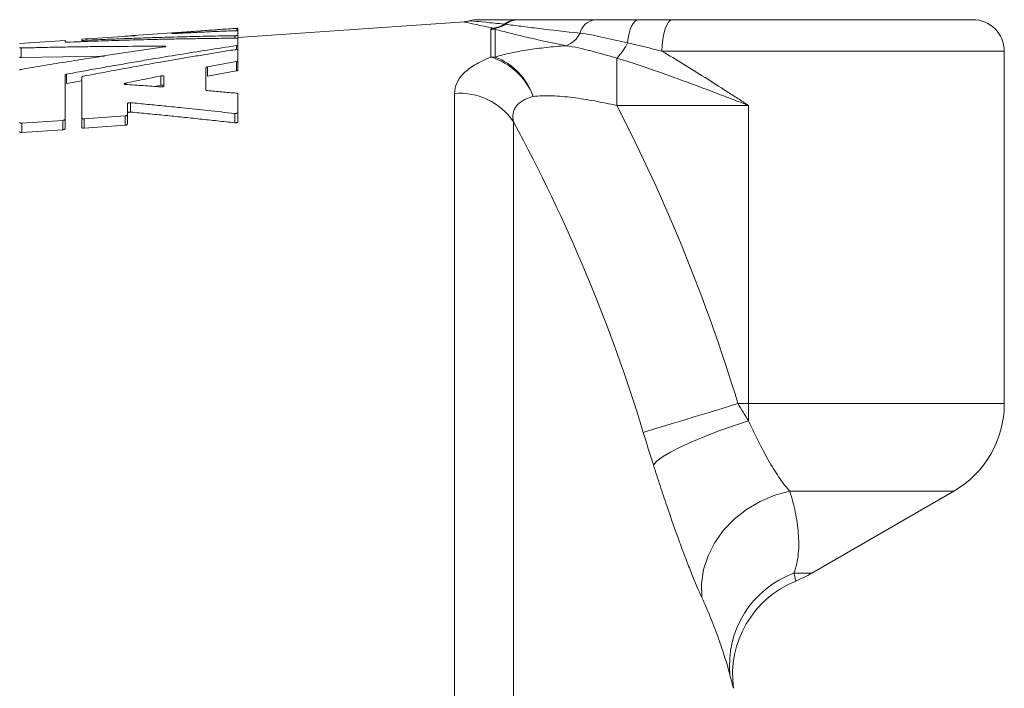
# Model space of a CAD drawing. Header units: millimetres. Extents: x 43 to 812, y -120 to 803.
# Tile 8 of 10: x 169 to 325, y 613 to 719. Entities that reach past the tile are written whole.
import ezdxf

# ---------------------------------------------------------------- set-up
doc = ezdxf.new("R2010")
doc.units = ezdxf.units.MM

msp = doc.modelspace()

# ---------------------------------------------------------------- linework, layer by layer
at = {"color": 7, "linetype": 'Continuous', "lineweight": 15}
for p, q in [((272.56, 719.27), (320.09, 719.27)), ((201.6, 717.77), (187.12, 716.76)), ((239.55, 718.95), (203.65, 716.44)), ((203.65, 717.52), (203.65, 717.91)), ((239.55, 718.92), (239.54, 718.92)), ((179.51, 716.23), (178.95, 716.19)), ((178.95, 716.19), (178.95, 716)), ((179.86, 716.25), (179.51, 716.23)), ((187.04, 716.72), (179.87, 716.25)), ((203.65, 716.81), (203.65, 717.52)), ((203.65, 716.3), (203.65, 716.81)), ((203.65, 715.24), (203.65, 716.3)), ((176.29, 716), (169.09, 715.5)), ((176.29, 715.71), (176.29, 716)), ((178.95, 715.76), (178.95, 716)), ((203.65, 714.48), (203.65, 715.24)), ((169.32, 713.31), (182.55, 713.47)), ((203.65, 712.75), (203.65, 714.48)), ((325.09, 658.5), (325.09, 714.27)), ((198.61, 708.14), (198.61, 711.68)), ((203.65, 711.27), (203.65, 712.75)), ((176.29, 703.51), (176.29, 710.54)), ((178.95, 710.21), (178.95, 703.7)), ((191.95, 708.77), (191.95, 710.29)), ((176.52, 709.17), (178.95, 709.58)), ((191.46, 708.89), (190.49, 708.69)), ((203.65, 704.61), (203.65, 707.52)), ((186.15, 704.21), (186.15, 705.96)), ((178.95, 702.22), (178.95, 703.7)), ((179.31, 703.57), (185.79, 704.03)), ((186.15, 702.73), (186.15, 704.21)), ((203.65, 703.13), (203.65, 704.61)), ((169.45, 702.87), (175.93, 703.33)), ((176.29, 702.03), (176.29, 703.51)), ((179.31, 702.09), (185.79, 702.55)), ((169.45, 701.39), (175.93, 701.85)), ((294.59, 631.66), (317.09, 644.65))]:
    msp.add_line(p, q, dxfattribs=at)
at = {"color": 8, "linetype": 'Continuous', "lineweight": 0}
for p, q in [((203.49, 717.53), (203.49, 717.9)), ((243.75, 713.34), (243.75, 717.73)), ((244.44, 717.75), (244.44, 713.36)), ((203.16, 716.33), (203.16, 716.74)), ((169.32, 713.31), (169.32, 714.79)), ((179.17, 715.76), (179.17, 715.99)), ((203.43, 714.54), (203.43, 715.16)), ((263.7, 705.69), (263.7, 713.19)), ((325.09, 714.27), (270.86, 714.27)), ((198.84, 710.31), (198.84, 711.79)), ((203.43, 711.17), (203.43, 712.64)), ((176.52, 709.17), (176.52, 710.65)), ((191.46, 708.89), (191.46, 710.36)), ((185.89, 709.02), (185.89, 709.24)), ((238.01, 442.61), (238.01, 707.6)), ((186.65, 704.65), (186.65, 706.13)), ((284.59, 705.69), (263.7, 705.69)), ((284.59, 705.69), (284.59, 658.5)), ((179.31, 702.09), (179.31, 703.57)), ((185.79, 702.55), (185.79, 704.03)), ((203.16, 702.95), (203.16, 704.43)), ((169.45, 701.39), (169.45, 702.87)), ((175.93, 701.85), (175.93, 703.33)), ((247.32, 703.1), (247.32, 447.28)), ((282.9, 658.5), (284.59, 658.5)), ((284.59, 658.5), (284.59, 655.77)), ((284.59, 658.5), (325.09, 658.5)), ((317.09, 644.65), (291.12, 644.65)), ((294.59, 631.66), (291.74, 631.66))]:
    msp.add_line(p, q, dxfattribs=at)
at = {"color": 8, "linetype": 'Continuous', "lineweight": 0, "flags": 128}
for points in [[(267.13, 719.27), (266.84, 719.2), (266.56, 719), (266.3, 718.68), (266.05, 718.25), (265.84, 717.7), (265.66, 717.07), (265.51, 716.37), (265.41, 715.6)], [(272.56, 719.27), (272.23, 719.17), (271.91, 718.89), (271.61, 718.42), (271.36, 717.8), (271.15, 717.04), (270.99, 716.18), (270.89, 715.24), (270.86, 714.27)], [(282.9, 658.5), (280.57, 657.8), (278.31, 657.11), (276.14, 656.45), (274.14, 655.84), (272.33, 655.3), (270.78, 654.82), (269.5, 654.43), (268.53, 654.14), (267.89, 653.95)], [(284.59, 655.77), (282.19, 655), (279.85, 654.17), (277.63, 653.32), (275.58, 652.46), (273.75, 651.62), (272.2, 650.81), (270.95, 650.06), (270.04, 649.38), (269.5, 648.79)], [(291.12, 644.65), (288.72, 644), (286.41, 643.03), (284.25, 641.76), (282.31, 640.22), (280.62, 638.46), (279.22, 636.5), (278.16, 634.4), (277.45, 632.22), (277.12, 629.99), (277.17, 627.79)], [(291.74, 631.66), (291.88, 631.12), (291.98, 630.74), (292.04, 630.5), (292.06, 630.42)], [(282.18, 613.44), (282.15, 613.57), (282.04, 613.97), (281.87, 614.62), (281.62, 615.53)]]:
    msp.add_lwpolyline(points, dxfattribs=at)
at = {"color": 7, "linetype": 'Continuous', "lineweight": 15}
for centre, radius, start, end in [((241.67, 714.27), 5, 89.9657, 104.7485), ((320.09, 714.27), 5, 0, 90), ((309.09, 658.5), 16, 300, 0), ((298.04, 615.58), 16, 111.9272, 187.6909), ((284.59, 648.98), 20, 291.9272, 300)]:
    msp.add_arc(centre, radius, start, end, dxfattribs=at)
at = {"color": 8, "linetype": 'Continuous', "lineweight": 0}
for centre, radius, start, end in [((248, 715.73), 3.53, 90.4821, 126.6978), ((248.12, 715.99), 3.28, 90.6829, 128.9507), ((260.62, 716.52), 2.79, 99.8887, 167.2338), ((244.44, 707.65), 10.1, 89.9996, 93.9595), ((243.7, 715.74), 2.23, 74.2234, 78.2512), ((254.27, 718.98), 4.07, 289.9708, 333.1226), ((257.22, 719.62), 9.12, 315.2163, 333.9062), ((244.44, 702.94), 10.42, 89.9988, 93.8355), ((240.75, 703.39), 10.4, 20.9899, 73.2611), ((240.8, 703.84), 10.19, 18.6864, 69.0671), ((238.81, 697.39), 10.24, 33.8903, 94.4972), ((16.39, 577.55), 278.53, 16.8972, 27.3905), ((16.39, 577.55), 262.85, 16.8972, 28.5321), ((297.07, 617.08), 15.52, 110.0954, 185.7203)]:
    msp.add_arc(centre, radius, start, end, dxfattribs=at)
at = {"color": 7, "linetype": 'Continuous', "lineweight": 15}
for points, knots in [([(241.67, 719.27), (241.67, 719.27), (241.85, 719.27), (242.33, 719.27), (242.53, 719.27), (242.98, 719.27), (243.24, 719.27), (244.08, 719.27), (244.75, 719.27), (246.24, 719.27), (247.07, 719.27), (247.97, 719.27)], [0, 0, 0, 0, 0.25, 0.25, 0.375, 0.375, 0.5, 0.5, 0.75, 0.75, 1, 1, 1, 1]), ([(248.08, 719.27), (249.8, 719.27), (251.67, 719.27), (255.7, 719.27), (257.85, 719.27), (260.14, 719.27)], [0, 0, 0, 0, 0.5, 0.5, 1, 1, 1, 1]), ([(260.14, 719.27), (260.69, 719.27), (261.25, 719.27), (262.39, 719.27), (262.98, 719.27), (264.15, 719.27), (264.75, 719.27), (265.94, 719.27), (266.53, 719.27), (267.13, 719.27)], [0, 0, 0, 0, 0.25, 0.25, 0.5, 0.5, 0.75, 0.75, 1, 1, 1, 1]), ([(193.37, 717.1), (193.91, 717.15), (195.02, 717.25), (196.71, 717.4), (198.66, 717.56), (200.93, 717.73), (202.61, 717.84), (203.49, 717.9)], [0, 0, 0, 0, 0.1604452, 0.3271808, 0.5002114, 0.7393694, 1, 1, 1, 1]), ([(203.49, 717.9), (203.5, 717.9), (203.53, 717.9), (203.57, 717.9), (203.61, 717.91), (203.64, 717.91), (203.65, 717.91), (203.65, 717.91), (203.65, 717.91)], [0, 0, 0, 0, 0.125008, 0.250354, 0.499945, 0.749561, 0.874928, 1, 1, 1, 1]), ([(240.39, 719.11), (240.33, 719.09), (240.06, 719), (239.76, 718.97), (239.53, 718.95)], [0, 0, 0, 0, 0.2140988, 1, 1, 1, 1]), ([(203.43, 716.34), (202.52, 716.33), (200.69, 716.32), (197.96, 716.28), (195.26, 716.24), (192.58, 716.19), (189.29, 716.12), (185.4, 716.02), (180.94, 715.87), (177.98, 715.76), (176.52, 715.7)], [0, 0, 0, 0, 0.102109, 0.203365, 0.303769, 0.403321, 0.502022, 0.670234, 0.836226, 1, 1, 1, 1]), ([(179.17, 715.99), (179.96, 716.03), (181.53, 716.1), (183.9, 716.2), (186.29, 716.29), (188.69, 716.38), (191.62, 716.47), (195.09, 716.57), (199.11, 716.67), (201.8, 716.71), (203.16, 716.74)], [0, 0, 0, 0, 0.09821, 0.197121, 0.296734, 0.397049, 0.498065, 0.66332, 0.830631, 1, 1, 1, 1]), ([(185.64, 716.63), (185.86, 716.65), (186.43, 716.7), (187.04, 716.76), (187.5, 716.79), (187.52, 716.77), (187.53, 716.76)], [0, 0, 0, 0, 0.169573, 0.446377, 0.722792, 1, 1, 1, 1]), ([(187.53, 716.76), (187.53, 716.76), (187.53, 716.76), (187.52, 716.76), (187.5, 716.75), (187.46, 716.75), (187.44, 716.75), (187.41, 716.75), (187.37, 716.74), (187.33, 716.74), (187.3, 716.74), (187.28, 716.74), (187.27, 716.73), (187.26, 716.73), (187.26, 716.73), (187.25, 716.73), (187.25, 716.73), (187.24, 716.73), (187.24, 716.73), (187.24, 716.73), (187.23, 716.73), (187.23, 716.73), (187.22, 716.73), (187.22, 716.73), (187.21, 716.73), (187.21, 716.73), (187.2, 716.73), (187.2, 716.73), (187.19, 716.73), (187.19, 716.73), (187.18, 716.73), (187.18, 716.73), (187.18, 716.73), (187.17, 716.73), (187.17, 716.73), (187.17, 716.73), (187.16, 716.73), (187.16, 716.73), (187.16, 716.73), (187.15, 716.73), (187.15, 716.73), (187.15, 716.73), (187.15, 716.73), (187.14, 716.73), (187.14, 716.73), (187.14, 716.73), (187.13, 716.73), (187.13, 716.72), (187.13, 716.72), (187.12, 716.72), (187.12, 716.72), (187.12, 716.72), (187.11, 716.72), (187.11, 716.72), (187.11, 716.72), (187.1, 716.72), (187.1, 716.72), (187.1, 716.72), (187.09, 716.72), (187.09, 716.72), (187.08, 716.72), (187.06, 716.72), (187.05, 716.72), (187.04, 716.72)], [0, 0, 0, 0, 0.062406, 0.12496, 0.249568, 0.321023, 0.374423, 0.436987, 0.499503, 0.561837, 0.624439, 0.655728, 0.663539, 0.671343, 0.67758, 0.682255, 0.686927, 0.694708, 0.702496, 0.708733, 0.713414, 0.718097, 0.725908, 0.733725, 0.741547, 0.749374, 0.758322, 0.767273, 0.774435, 0.779807, 0.785179, 0.789655, 0.794131, 0.798606, 0.803081, 0.807554, 0.812026, 0.816497, 0.820966, 0.825434, 0.8299, 0.834364, 0.838826, 0.843286, 0.847743, 0.852197, 0.856649, 0.861098, 0.865554, 0.870026, 0.8745, 0.878976, 0.883454, 0.887934, 0.892415, 0.899139, 0.905867, 0.912596, 0.915962, 0.919328, 0.932792, 0.946257, 1, 1, 1, 1]), ([(193.43, 717.08), (193.42, 717.08), (193.41, 717.08), (193.38, 717.07), (193.34, 717.07), (193.31, 717.07), (193.27, 717.07), (193.23, 717.07), (193.22, 717.07), (193.21, 717.07), (193.21, 717.08), (193.21, 717.08), (193.22, 717.08), (193.24, 717.08), (193.27, 717.09), (193.3, 717.09), (193.33, 717.09), (193.36, 717.1), (193.37, 717.1)], [0, 0, 0, 0, 0.035666, 0.062508, 0.125124, 0.187495, 0.250118, 0.374786, 0.437402, 0.499765, 0.562379, 0.624847, 0.687313, 0.749927, 0.812287, 0.874908, 0.93736, 1, 1, 1, 1]), ([(203.43, 717.53), (202.59, 717.5), (200.91, 717.43), (198.4, 717.32), (195.91, 717.2), (194.25, 717.12), (193.43, 717.08)], [0, 0, 0, 0, 0.252714, 0.503618, 0.752713, 1, 1, 1, 1]), ([(203.16, 716.74), (203.16, 716.74), (203.18, 716.74), (203.19, 716.74), (203.2, 716.74), (203.21, 716.74), (203.21, 716.74), (203.22, 716.74), (203.22, 716.74), (203.23, 716.74), (203.23, 716.74), (203.24, 716.74), (203.24, 716.74), (203.24, 716.74), (203.25, 716.74), (203.25, 716.74), (203.26, 716.74), (203.26, 716.74), (203.26, 716.74), (203.27, 716.74), (203.27, 716.74), (203.28, 716.74), (203.29, 716.74), (203.29, 716.74), (203.3, 716.74), (203.3, 716.74), (203.31, 716.74), (203.31, 716.74), (203.31, 716.74), (203.32, 716.74), (203.32, 716.74), (203.33, 716.74), (203.33, 716.74), (203.33, 716.74), (203.34, 716.75), (203.34, 716.75), (203.34, 716.75), (203.34, 716.75), (203.35, 716.75), (203.35, 716.75), (203.35, 716.75), (203.35, 716.75), (203.36, 716.75), (203.36, 716.75), (203.36, 716.75), (203.37, 716.75), (203.37, 716.75), (203.37, 716.75), (203.37, 716.75), (203.38, 716.75), (203.38, 716.75), (203.38, 716.75), (203.39, 716.75), (203.39, 716.75), (203.4, 716.75), (203.42, 716.75), (203.46, 716.76), (203.5, 716.76), (203.53, 716.77), (203.57, 716.78), (203.61, 716.79), (203.63, 716.79), (203.64, 716.8), (203.65, 716.81), (203.65, 716.81), (203.65, 716.81)], [0, 0, 0, 0, 0.031193, 0.062487, 0.070321, 0.078157, 0.084426, 0.089129, 0.093831, 0.101667, 0.109501, 0.115766, 0.120463, 0.12516, 0.132983, 0.1408, 0.147049, 0.151734, 0.156415, 0.164211, 0.171998, 0.179784, 0.187579, 0.195382, 0.203193, 0.21101, 0.214921, 0.218833, 0.223842, 0.231358, 0.238878, 0.244519, 0.250161, 0.254079, 0.257998, 0.261916, 0.265835, 0.269753, 0.273671, 0.277588, 0.281505, 0.285421, 0.289337, 0.293251, 0.297164, 0.301077, 0.304988, 0.308897, 0.312806, 0.316712, 0.320617, 0.32452, 0.328421, 0.336217, 0.344005, 0.375193, 0.437795, 0.500345, 0.562722, 0.625358, 0.750037, 0.812677, 0.875065, 0.937562, 1, 1, 1, 1]), ([(203.65, 717.52), (203.65, 717.52), (203.65, 717.52), (203.64, 717.53), (203.62, 717.53), (203.6, 717.53), (203.56, 717.53), (203.52, 717.53), (203.49, 717.53), (203.46, 717.53), (203.45, 717.53), (203.44, 717.53), (203.44, 717.53), (203.43, 717.53), (203.43, 717.53)], [0, 0, 0, 0, 0.124945, 0.24996, 0.375149, 0.499885, 0.625108, 0.749852, 0.874984, 0.937596, 0.968834, 0.984428, 0.992217, 1, 1, 1, 1]), ([(203.65, 716.3), (203.65, 716.31), (203.65, 716.31), (203.64, 716.32), (203.62, 716.33), (203.6, 716.33), (203.56, 716.34), (203.52, 716.34), (203.49, 716.34), (203.46, 716.34), (203.45, 716.34), (203.44, 716.34), (203.44, 716.34), (203.43, 716.34), (203.43, 716.34)], [0, 0, 0, 0, 0.1249741, 0.2498996, 0.3750979, 0.4998283, 0.6250529, 0.7498202, 0.8749582, 0.9375812, 0.9688269, 0.9844239, 0.9922147, 1, 1, 1, 1]), ([(169.09, 714.81), (169.1, 714.81), (169.1, 714.8), (169.11, 714.8), (169.13, 714.79), (169.15, 714.79), (169.19, 714.79), (169.23, 714.79), (169.26, 714.79), (169.29, 714.79), (169.3, 714.79), (169.31, 714.79), (169.31, 714.79), (169.32, 714.79), (169.32, 714.79)], [0, 0, 0, 0, 0.1249574, 0.2499399, 0.3751319, 0.4998665, 0.6250913, 0.7498431, 0.8749764, 0.9375914, 0.9688322, 0.9844265, 0.992216, 1, 1, 1, 1]), ([(169.32, 714.79), (170.25, 714.81), (172.11, 714.86), (174.93, 714.92), (177.77, 714.97), (181.55, 715.02), (186.3, 715.06), (190.1, 715.06), (192.02, 715.06)], [0, 0, 0, 0, 0.122971, 0.247044, 0.372219, 0.498497, 0.746899, 1, 1, 1, 1]), ([(192.02, 714.95), (191.06, 714.81), (189.14, 714.53), (186.28, 714.11), (183.44, 713.69), (180.29, 713.2), (176.83, 712.65), (173.06, 712.04), (170.56, 711.62), (169.32, 711.41)], [0, 0, 0, 0, 0.1271355, 0.2530974, 0.3778864, 0.5015031, 0.6696249, 0.83579, 1, 1, 1, 1]), ([(176.52, 715.7), (176.52, 715.7), (176.51, 715.7), (176.51, 715.7), (176.51, 715.7), (176.5, 715.7), (176.5, 715.7), (176.5, 715.7), (176.5, 715.7), (176.49, 715.7), (176.46, 715.7), (176.43, 715.7), (176.39, 715.7), (176.35, 715.7), (176.33, 715.7), (176.31, 715.7), (176.3, 715.7), (176.3, 715.71), (176.29, 715.71)], [0, 0, 0, 0, 0.007785, 0.015576, 0.023372, 0.031172, 0.038978, 0.046788, 0.054601, 0.062419, 0.125042, 0.250193, 0.374959, 0.500198, 0.624938, 0.750126, 0.916599, 1, 1, 1, 1]), ([(176.52, 710.65), (177.4, 710.81), (179.16, 711.13), (181.81, 711.61), (184.49, 712.08), (187.19, 712.55), (190.48, 713.11), (194.37, 713.75), (198.88, 714.47), (201.91, 714.93), (203.43, 715.16)], [0, 0, 0, 0, 0.097996, 0.196792, 0.296387, 0.396783, 0.497979, 0.662949, 0.830289, 1, 1, 1, 1]), ([(178.95, 716), (178.95, 716), (178.95, 715.99), (178.97, 715.99), (178.99, 715.99), (179.01, 715.99), (179.04, 715.99), (179.08, 715.99), (179.12, 715.99), (179.15, 715.99), (179.16, 715.99), (179.17, 715.99), (179.17, 715.99), (179.17, 715.99), (179.17, 715.99)], [0, 0, 0, 0, 0.124945, 0.249972, 0.375155, 0.499888, 0.625108, 0.749849, 0.874982, 0.937595, 0.968834, 0.984427, 0.992216, 1, 1, 1, 1]), ([(203.16, 714.52), (202.34, 714.39), (200.72, 714.13), (198.29, 713.73), (195.88, 713.32), (193.49, 712.92), (190.56, 712.41), (187.1, 711.8), (183.12, 711.07), (180.48, 710.57), (179.17, 710.33)], [0, 0, 0, 0, 0.101866, 0.202992, 0.303379, 0.403026, 0.501935, 0.669903, 0.835924, 1, 1, 1, 1]), ([(192.02, 715.06), (192.03, 715.06), (192.04, 715.06), (192.07, 715.06), (192.11, 715.06), (192.15, 715.06), (192.18, 715.05), (192.21, 715.04), (192.23, 715.03), (192.25, 715.02), (192.23, 715), (192.21, 714.99), (192.18, 714.98), (192.15, 714.97), (192.11, 714.96), (192.07, 714.95), (192.03, 714.95), (192.02, 714.95)], [0, 0, 0, 0, 0.031225, 0.06256, 0.125175, 0.1876, 0.250258, 0.312666, 0.375307, 0.499997, 0.624693, 0.687342, 0.749754, 0.812414, 0.874851, 0.937472, 1, 1, 1, 1]), ([(203.65, 714.48), (203.65, 714.48), (203.65, 714.49), (203.64, 714.5), (203.62, 714.51), (203.59, 714.52), (203.56, 714.53), (203.53, 714.53), (203.48, 714.53), (203.44, 714.54), (203.4, 714.54), (203.39, 714.54), (203.38, 714.54), (203.37, 714.54), (203.37, 714.54), (203.36, 714.54), (203.36, 714.54), (203.35, 714.54), (203.35, 714.54), (203.34, 714.54), (203.34, 714.54), (203.33, 714.54), (203.33, 714.53), (203.32, 714.53), (203.32, 714.53), (203.31, 714.53), (203.31, 714.53), (203.3, 714.53), (203.3, 714.53), (203.29, 714.53), (203.29, 714.53), (203.28, 714.53), (203.28, 714.53), (203.27, 714.53), (203.27, 714.53), (203.27, 714.53), (203.26, 714.53), (203.26, 714.53), (203.26, 714.53), (203.26, 714.53), (203.25, 714.53), (203.25, 714.53), (203.25, 714.53), (203.24, 714.53), (203.24, 714.53), (203.24, 714.53), (203.24, 714.53), (203.23, 714.53), (203.23, 714.53), (203.23, 714.53), (203.23, 714.53), (203.22, 714.53), (203.22, 714.53), (203.22, 714.53), (203.22, 714.53), (203.21, 714.53), (203.21, 714.52), (203.2, 714.52), (203.19, 714.52), (203.17, 714.52), (203.16, 714.52)], [0, 0, 0, 0, 0.071455, 0.125101, 0.249704, 0.312299, 0.374722, 0.437137, 0.499735, 0.624348, 0.655669, 0.671318, 0.679136, 0.686949, 0.691945, 0.699435, 0.706917, 0.718126, 0.723106, 0.730582, 0.738067, 0.743685, 0.749306, 0.75712, 0.764938, 0.772761, 0.780588, 0.788417, 0.796248, 0.80408, 0.811912, 0.819743, 0.823658, 0.827573, 0.833834, 0.838528, 0.843221, 0.847131, 0.851039, 0.854946, 0.858852, 0.862756, 0.866658, 0.870558, 0.874456, 0.878352, 0.882247, 0.886138, 0.890033, 0.893955, 0.897879, 0.901804, 0.90573, 0.909658, 0.913586, 0.917516, 0.921446, 0.929308, 0.937172, 1, 1, 1, 1]), ([(203.43, 715.16), (203.43, 715.16), (203.44, 715.16), (203.44, 715.16), (203.44, 715.16), (203.44, 715.16), (203.45, 715.16), (203.45, 715.16), (203.45, 715.16), (203.46, 715.16), (203.46, 715.16), (203.46, 715.16), (203.47, 715.17), (203.49, 715.17), (203.52, 715.18), (203.56, 715.19), (203.6, 715.2), (203.62, 715.21), (203.64, 715.22), (203.65, 715.23), (203.65, 715.24), (203.65, 715.24)], [0, 0, 0, 0, 0.007785, 0.015575, 0.023371, 0.031172, 0.038977, 0.046787, 0.0546, 0.062418, 0.070239, 0.078063, 0.093718, 0.125051, 0.250191, 0.374948, 0.500172, 0.624896, 0.750083, 0.874981, 1, 1, 1, 1]), ([(169.09, 713.33), (169.09, 713.33), (169.1, 713.33), (169.1, 713.33), (169.11, 713.32), (169.12, 713.32), (169.14, 713.32), (169.16, 713.31), (169.18, 713.31), (169.21, 713.31), (169.24, 713.31), (169.28, 713.31), (169.32, 713.31)], [0, 0, 0, 0, 0.138972, 0.138972, 0.138972, 0.42491, 0.42491, 0.42491, 0.712153, 0.712153, 0.712153, 1, 1, 1, 1]), ([(169.32, 711.41), (169.32, 711.41), (169.31, 711.41), (169.31, 711.41), (169.31, 711.41), (169.3, 711.41), (169.3, 711.41), (169.3, 711.4), (169.3, 711.4), (169.29, 711.4), (169.26, 711.4), (169.23, 711.39), (169.19, 711.38), (169.15, 711.36), (169.13, 711.35), (169.11, 711.34), (169.1, 711.32), (169.1, 711.32), (169.09, 711.31)], [0, 0, 0, 0, 0.007785, 0.015575, 0.023371, 0.031171, 0.038976, 0.046786, 0.054599, 0.062416, 0.125037, 0.250178, 0.374935, 0.500162, 0.62489, 0.750072, 0.874974, 1, 1, 1, 1]), ([(198.61, 711.68), (198.62, 711.68), (198.62, 711.7), (198.63, 711.71), (198.65, 711.73), (198.67, 711.74), (198.71, 711.76), (198.75, 711.77), (198.78, 711.78), (198.81, 711.79), (198.82, 711.79), (198.83, 711.79), (198.83, 711.79), (198.84, 711.79), (198.84, 711.79)], [0, 0, 0, 0, 0.1249457, 0.2499698, 0.3751538, 0.4998867, 0.6251073, 0.7498489, 0.8749821, 0.9375947, 0.9688338, 0.9844273, 0.9922164, 1, 1, 1, 1]), ([(198.84, 711.79), (199.6, 711.93), (201.13, 712.22), (202.66, 712.5), (203.43, 712.64)], [0, 0, 0, 0, 0.498329, 1, 1, 1, 1]), ([(203.43, 712.64), (203.43, 712.64), (203.44, 712.64), (203.44, 712.65), (203.44, 712.65), (203.44, 712.65), (203.45, 712.65), (203.45, 712.65), (203.45, 712.65), (203.46, 712.65), (203.49, 712.66), (203.52, 712.67), (203.56, 712.68), (203.6, 712.69), (203.62, 712.71), (203.64, 712.72), (203.65, 712.74), (203.65, 712.75), (203.65, 712.75)], [0, 0, 0, 0, 0.007785, 0.015576, 0.023372, 0.031173, 0.038978, 0.046788, 0.054602, 0.062419, 0.125043, 0.250194, 0.374961, 0.500199, 0.624938, 0.750127, 0.916599, 1, 1, 1, 1]), ([(176.29, 710.54), (176.3, 710.54), (176.3, 710.55), (176.31, 710.57), (176.33, 710.59), (176.35, 710.6), (176.39, 710.61), (176.43, 710.63), (176.46, 710.64), (176.49, 710.64), (176.5, 710.65), (176.51, 710.65), (176.51, 710.65), (176.52, 710.65), (176.52, 710.65)], [0, 0, 0, 0, 0.124948, 0.249964, 0.37515, 0.499884, 0.625105, 0.749849, 0.874982, 0.937594, 0.968834, 0.984427, 0.992216, 1, 1, 1, 1]), ([(179.17, 710.33), (179.17, 710.33), (179.17, 710.33), (179.17, 710.32), (179.16, 710.32), (179.16, 710.32), (179.16, 710.32), (179.16, 710.32), (179.15, 710.32), (179.14, 710.32), (179.12, 710.31), (179.08, 710.3), (179.04, 710.29), (179.01, 710.28), (178.99, 710.26), (178.96, 710.24), (178.95, 710.23), (178.95, 710.22), (178.95, 710.21)], [0, 0, 0, 0, 0.007785, 0.0155755, 0.0233712, 0.0311719, 0.0389772, 0.0467869, 0.0546006, 0.0624181, 0.1250406, 0.2501904, 0.3749575, 0.5001967, 0.624938, 0.7501252, 0.9165989, 1, 1, 1, 1]), ([(185.89, 709.24), (186.81, 709.43), (188.67, 709.81), (190.53, 710.18), (191.46, 710.36)], [0, 0, 0, 0, 0.499431, 1, 1, 1, 1]), ([(191.46, 710.36), (191.48, 710.37), (191.51, 710.37), (191.53, 710.38), (191.57, 710.38), (191.61, 710.38), (191.65, 710.38), (191.69, 710.39), (191.73, 710.38), (191.77, 710.38), (191.8, 710.38), (191.83, 710.37), (191.86, 710.36), (191.89, 710.36), (191.91, 710.35), (191.93, 710.34), (191.94, 710.33), (191.95, 710.31), (191.95, 710.3), (191.95, 710.3), (191.95, 710.3), (191.95, 710.29)], [0, 0, 0, 0, 0.112888, 0.112888, 0.112888, 0.282305, 0.282305, 0.282305, 0.451872, 0.451872, 0.451872, 0.622854, 0.622854, 0.622854, 0.795953, 0.795953, 0.795953, 0.970929, 0.970929, 0.970929, 1, 1, 1, 1]), ([(198.84, 710.31), (199.6, 710.46), (201.13, 710.75), (202.67, 711.03), (203.43, 711.17)], [0, 0, 0, 0, 0.499592, 1, 1, 1, 1]), ([(203.43, 711.17), (203.47, 711.17), (203.51, 711.18), (203.54, 711.19), (203.57, 711.2), (203.59, 711.21), (203.61, 711.22), (203.63, 711.23), (203.64, 711.25), (203.65, 711.26), (203.65, 711.26), (203.65, 711.27), (203.65, 711.27)], [0, 0, 0, 0, 0.28757, 0.28757, 0.28757, 0.575592, 0.575592, 0.575592, 0.864308, 0.864308, 0.864308, 1, 1, 1, 1]), ([(185.89, 709.02), (185.85, 709.02), (185.82, 709.03), (185.79, 709.03), (185.76, 709.04), (185.73, 709.05), (185.71, 709.06), (185.69, 709.07), (185.68, 709.08), (185.67, 709.09), (185.66, 709.11), (185.66, 709.12), (185.67, 709.13), (185.68, 709.15), (185.69, 709.16), (185.71, 709.17), (185.73, 709.19), (185.75, 709.2), (185.78, 709.21), (185.82, 709.22), (185.85, 709.23), (185.89, 709.24)], [0, 0, 0, 0, 0.130817, 0.130817, 0.130817, 0.274053, 0.274053, 0.274053, 0.419247, 0.419247, 0.419247, 0.565395, 0.565395, 0.565395, 0.711099, 0.711099, 0.711099, 0.855635, 0.855635, 0.855635, 1, 1, 1, 1]), ([(191.46, 708.62), (190.53, 708.69), (188.67, 708.83), (186.82, 708.96), (185.89, 709.02)], [0, 0, 0, 0, 0.500002, 1, 1, 1, 1]), ([(191.46, 708.89), (191.48, 708.89), (191.51, 708.9), (191.57, 708.9), (191.64, 708.91), (191.72, 708.91), (191.8, 708.9), (191.86, 708.89), (191.92, 708.87), (191.94, 708.85), (191.95, 708.83), (191.95, 708.82), (191.95, 708.82)], [0, 0, 0, 0, 0.083442, 0.166273, 0.25074, 0.375531, 0.500272, 0.625167, 0.750069, 0.874776, 0.937395, 1, 1, 1, 1]), ([(191.95, 708.77), (191.95, 708.76), (191.95, 708.75), (191.94, 708.73), (191.93, 708.72), (191.91, 708.71), (191.89, 708.69), (191.86, 708.68), (191.83, 708.67), (191.8, 708.66), (191.77, 708.65), (191.73, 708.64), (191.69, 708.63), (191.65, 708.63), (191.61, 708.62), (191.57, 708.62), (191.53, 708.62), (191.49, 708.62), (191.46, 708.62)], [0, 0, 0, 0, 0.149928, 0.149928, 0.149928, 0.324532, 0.324532, 0.324532, 0.496271, 0.496271, 0.496271, 0.6651, 0.6651, 0.6651, 0.83266, 0.83266, 0.83266, 1, 1, 1, 1]), ([(198.84, 708.04), (198.84, 708.04), (198.83, 708.04), (198.83, 708.04), (198.83, 708.04), (198.82, 708.04), (198.82, 708.04), (198.82, 708.04), (198.82, 708.04), (198.81, 708.04), (198.78, 708.04), (198.74, 708.05), (198.71, 708.06), (198.67, 708.07), (198.65, 708.09), (198.63, 708.11), (198.62, 708.12), (198.62, 708.14), (198.61, 708.14)], [0, 0, 0, 0, 0.007785, 0.015575, 0.023371, 0.031171, 0.038977, 0.046787, 0.054601, 0.062419, 0.125044, 0.250157, 0.374957, 0.500181, 0.624936, 0.750166, 0.875038, 1, 1, 1, 1]), ([(203.43, 707.64), (202.66, 707.71), (201.13, 707.84), (199.6, 707.97), (198.84, 708.04)], [0, 0, 0, 0, 0.50461, 1, 1, 1, 1]), ([(203.65, 707.52), (203.65, 707.53), (203.65, 707.54), (203.64, 707.56), (203.62, 707.58), (203.6, 707.6), (203.56, 707.61), (203.52, 707.62), (203.49, 707.63), (203.46, 707.63), (203.45, 707.64), (203.44, 707.64), (203.44, 707.64), (203.43, 707.64), (203.43, 707.64)], [0, 0, 0, 0, 0.1249, 0.249653, 0.374819, 0.499475, 0.624581, 0.74945, 0.874676, 0.937423, 0.968744, 0.984382, 0.992193, 1, 1, 1, 1]), ([(186.15, 705.96), (186.15, 705.96), (186.15, 705.98), (186.16, 706), (186.18, 706.02), (186.22, 706.04), (186.24, 706.06), (186.27, 706.07), (186.32, 706.09), (186.37, 706.11), (186.42, 706.11), (186.44, 706.12), (186.44, 706.12), (186.44, 706.12), (186.45, 706.12), (186.45, 706.12), (186.46, 706.12), (186.46, 706.12), (186.47, 706.12), (186.47, 706.12), (186.47, 706.12), (186.48, 706.12), (186.48, 706.12), (186.49, 706.12), (186.5, 706.13), (186.5, 706.13), (186.51, 706.13), (186.51, 706.13), (186.52, 706.13), (186.52, 706.13), (186.53, 706.13), (186.53, 706.13), (186.53, 706.13), (186.54, 706.13), (186.54, 706.13), (186.54, 706.13), (186.55, 706.13), (186.55, 706.13), (186.55, 706.13), (186.55, 706.13), (186.56, 706.13), (186.56, 706.13), (186.56, 706.13), (186.57, 706.13), (186.57, 706.13), (186.57, 706.13), (186.57, 706.13), (186.58, 706.13), (186.58, 706.13), (186.58, 706.13), (186.58, 706.13), (186.59, 706.13), (186.59, 706.13), (186.59, 706.13), (186.6, 706.13), (186.6, 706.13), (186.6, 706.13), (186.62, 706.13), (186.64, 706.13), (186.65, 706.13)], [0, 0, 0, 0, 0.062385, 0.125114, 0.249741, 0.312341, 0.374692, 0.437158, 0.499739, 0.62433, 0.686886, 0.694688, 0.702484, 0.708714, 0.713383, 0.718049, 0.725832, 0.733626, 0.739866, 0.74455, 0.749237, 0.757052, 0.764874, 0.7727, 0.78053, 0.788362, 0.796196, 0.804031, 0.811866, 0.819699, 0.823615, 0.82753, 0.833792, 0.838487, 0.84318, 0.84709, 0.850998, 0.854905, 0.85881, 0.862713, 0.866615, 0.870514, 0.874411, 0.878307, 0.882199, 0.88609, 0.890004, 0.893927, 0.897852, 0.901778, 0.905706, 0.909635, 0.913564, 0.917495, 0.921427, 0.92536, 0.929293, 0.93716, 1, 1, 1, 1]), ([(186.65, 706.13), (187.54, 706.04), (189.35, 705.87), (192.1, 705.6), (195.3, 705.28), (198.99, 704.89), (201.74, 704.58), (203.16, 704.43)], [0, 0, 0, 0, 0.16203, 0.328834, 0.500415, 0.742955, 1, 1, 1, 1]), ([(178.95, 703.7), (178.95, 703.69), (178.95, 703.68), (178.96, 703.66), (178.98, 703.64), (179.01, 703.62), (179.05, 703.6), (179.11, 703.58), (179.16, 703.57), (179.19, 703.57), (179.2, 703.57), (179.21, 703.57), (179.21, 703.57), (179.22, 703.57), (179.23, 703.57), (179.24, 703.57), (179.25, 703.57), (179.26, 703.57), (179.27, 703.57), (179.28, 703.57), (179.29, 703.57), (179.29, 703.57), (179.3, 703.57), (179.31, 703.57), (179.31, 703.57)], [0, 0, 0, 0, 0.06269, 0.125031, 0.250061, 0.374675, 0.499646, 0.624391, 0.749198, 0.78043, 0.79608, 0.811744, 0.826074, 0.847575, 0.858324, 0.874443, 0.88876, 0.910209, 0.920919, 0.936959, 0.951296, 0.972943, 0.983767, 1, 1, 1, 1]), ([(185.79, 704.03), (185.79, 704.03), (185.8, 704.03), (185.8, 704.03), (185.81, 704.03), (185.81, 704.03), (185.81, 704.03), (185.82, 704.03), (185.82, 704.03), (185.83, 704.03), (185.83, 704.03), (185.84, 704.03), (185.84, 704.04), (185.85, 704.04), (185.85, 704.04), (185.86, 704.04), (185.86, 704.04), (185.87, 704.04), (185.88, 704.04), (185.89, 704.04), (185.91, 704.05), (185.93, 704.05), (185.96, 704.06), (186, 704.07), (186.04, 704.09), (186.07, 704.11), (186.1, 704.13), (186.13, 704.15), (186.14, 704.18), (186.15, 704.2), (186.15, 704.21), (186.15, 704.21)], [0, 0, 0, 0, 0.0077862, 0.0155799, 0.0233805, 0.0311875, 0.0390003, 0.0468184, 0.0546411, 0.062468, 0.0702984, 0.0781316, 0.085967, 0.0938041, 0.1016421, 0.1094804, 0.1251551, 0.1376905, 0.1564794, 0.1743509, 0.1877355, 0.2501172, 0.3127587, 0.3754049, 0.5002145, 0.5628873, 0.6253775, 0.750293, 0.8751069, 0.9375304, 1, 1, 1, 1]), ([(186.15, 704.48), (186.15, 704.48), (186.15, 704.48), (186.15, 704.48), (186.15, 704.5), (186.16, 704.52), (186.17, 704.53), (186.19, 704.55), (186.21, 704.57), (186.24, 704.58), (186.27, 704.59), (186.3, 704.61), (186.33, 704.62), (186.37, 704.63), (186.41, 704.64), (186.45, 704.64), (186.49, 704.65), (186.53, 704.65), (186.57, 704.65), (186.6, 704.65), (186.62, 704.65), (186.65, 704.65)], [0, 0, 0, 0, 0.010038, 0.010038, 0.010038, 0.186062, 0.186062, 0.186062, 0.364665, 0.364665, 0.364665, 0.542799, 0.542799, 0.542799, 0.717562, 0.717562, 0.717562, 0.887637, 0.887637, 0.887637, 1, 1, 1, 1]), ([(186.65, 704.65), (187.57, 704.56), (189.4, 704.39), (192.16, 704.12), (194.91, 703.84), (197.66, 703.55), (200.41, 703.26), (202.24, 703.05), (203.16, 702.95)], [0, 0, 0, 0, 0.1669, 0.333704, 0.500415, 0.667033, 0.833561, 1, 1, 1, 1]), ([(203.16, 704.43), (203.16, 704.43), (203.18, 704.42), (203.19, 704.42), (203.21, 704.42), (203.21, 704.42), (203.21, 704.42), (203.22, 704.42), (203.22, 704.42), (203.23, 704.42), (203.23, 704.42), (203.24, 704.42), (203.24, 704.42), (203.24, 704.42), (203.25, 704.42), (203.26, 704.42), (203.26, 704.42), (203.27, 704.42), (203.27, 704.42), (203.27, 704.42), (203.28, 704.42), (203.28, 704.42), (203.29, 704.42), (203.29, 704.42), (203.29, 704.42), (203.29, 704.42), (203.3, 704.42), (203.3, 704.42), (203.3, 704.42), (203.31, 704.43), (203.31, 704.43), (203.31, 704.43), (203.31, 704.43), (203.32, 704.43), (203.32, 704.43), (203.32, 704.43), (203.33, 704.43), (203.33, 704.43), (203.33, 704.43), (203.33, 704.43), (203.34, 704.43), (203.34, 704.43), (203.34, 704.43), (203.34, 704.43), (203.35, 704.43), (203.35, 704.43), (203.35, 704.43), (203.36, 704.43), (203.36, 704.43), (203.36, 704.43), (203.36, 704.43), (203.37, 704.43), (203.37, 704.43), (203.37, 704.43), (203.39, 704.44), (203.42, 704.44), (203.46, 704.45), (203.5, 704.47), (203.53, 704.48), (203.58, 704.5), (203.62, 704.53), (203.64, 704.56), (203.65, 704.59), (203.65, 704.6), (203.65, 704.61)], [0, 0, 0, 0, 0.031204, 0.0625134, 0.0703509, 0.0781899, 0.0844614, 0.089165, 0.0938681, 0.1017052, 0.1095395, 0.1158043, 0.120501, 0.1251958, 0.1330156, 0.1408286, 0.1486338, 0.1564302, 0.164218, 0.1681135, 0.1720114, 0.1782524, 0.1829367, 0.1876237, 0.1915315, 0.1954409, 0.199352, 0.2032644, 0.2071782, 0.2110932, 0.2150092, 0.2189262, 0.222844, 0.2267626, 0.2306817, 0.2346013, 0.2385212, 0.2424413, 0.2463615, 0.2502816, 0.2542016, 0.2581212, 0.2620404, 0.265959, 0.2698769, 0.273794, 0.2777101, 0.2816251, 0.2855389, 0.2894514, 0.2933624, 0.2972718, 0.3011794, 0.3050852, 0.3128907, 0.3753251, 0.4379897, 0.5004371, 0.5629823, 0.625614, 0.7503646, 0.8750566, 0.9375987, 1, 1, 1, 1]), ([(169.09, 703), (169.1, 702.99), (169.1, 702.98), (169.1, 702.96), (169.12, 702.94), (169.15, 702.92), (169.2, 702.89), (169.25, 702.88), (169.3, 702.87), (169.33, 702.87), (169.34, 702.87), (169.35, 702.87), (169.36, 702.87), (169.37, 702.87), (169.38, 702.86), (169.38, 702.86), (169.39, 702.86), (169.4, 702.86), (169.41, 702.86), (169.42, 702.86), (169.43, 702.87), (169.44, 702.87), (169.45, 702.87), (169.45, 702.87), (169.45, 702.87)], [0, 0, 0, 0, 0.06269, 0.125032, 0.250061, 0.374674, 0.499646, 0.62439, 0.749197, 0.780429, 0.796079, 0.811743, 0.826073, 0.847574, 0.858324, 0.874442, 0.88876, 0.910209, 0.920919, 0.936959, 0.951295, 0.972943, 0.983767, 1, 1, 1, 1]), ([(175.93, 703.33), (175.94, 703.33), (175.94, 703.33), (175.94, 703.33), (175.95, 703.33), (175.95, 703.33), (175.96, 703.33), (175.96, 703.33), (175.97, 703.33), (175.97, 703.33), (175.98, 703.33), (175.98, 703.33), (175.98, 703.33), (175.99, 703.33), (175.99, 703.33), (176, 703.34), (176.01, 703.34), (176.01, 703.34), (176.02, 703.34), (176.03, 703.34), (176.05, 703.34), (176.08, 703.35), (176.11, 703.36), (176.15, 703.37), (176.18, 703.39), (176.22, 703.41), (176.24, 703.42), (176.27, 703.45), (176.29, 703.47), (176.29, 703.49), (176.29, 703.5), (176.29, 703.51)], [0, 0, 0, 0, 0.007786, 0.01558, 0.02338, 0.031187, 0.039, 0.046818, 0.054641, 0.062468, 0.070298, 0.078132, 0.085967, 0.093804, 0.101642, 0.10948, 0.125155, 0.137691, 0.156479, 0.174351, 0.187735, 0.250117, 0.312759, 0.375405, 0.500216, 0.562888, 0.625378, 0.750295, 0.875108, 0.937531, 1, 1, 1, 1]), ([(175.93, 701.85), (175.97, 701.85), (176.01, 701.86), (176.05, 701.87), (176.09, 701.88), (176.12, 701.89), (176.16, 701.9), (176.19, 701.91), (176.21, 701.93), (176.24, 701.94), (176.26, 701.96), (176.28, 701.98), (176.28, 702), (176.29, 702.01), (176.29, 702.02), (176.29, 702.03)], [0, 0, 0, 0, 0.207833, 0.207833, 0.207833, 0.415676, 0.415676, 0.415676, 0.628555, 0.628555, 0.628555, 0.848719, 0.848719, 0.848719, 1, 1, 1, 1]), ([(178.95, 702.22), (178.95, 702.22), (178.95, 702.21), (178.95, 702.2), (178.96, 702.19), (178.97, 702.17), (178.99, 702.15), (179.01, 702.14), (179.03, 702.13), (179.06, 702.12), (179.09, 702.11), (179.13, 702.1), (179.17, 702.09), (179.2, 702.09), (179.24, 702.09), (179.28, 702.09), (179.29, 702.09), (179.3, 702.09), (179.31, 702.09)], [0, 0, 0, 0, 0.074406, 0.074406, 0.074406, 0.301376, 0.301376, 0.301376, 0.523116, 0.523116, 0.523116, 0.737025, 0.737025, 0.737025, 0.944296, 0.944296, 0.944296, 1, 1, 1, 1]), ([(185.79, 702.55), (185.83, 702.56), (185.87, 702.56), (185.91, 702.57), (185.95, 702.58), (185.98, 702.59), (186.01, 702.6), (186.04, 702.61), (186.07, 702.63), (186.09, 702.65), (186.12, 702.66), (186.13, 702.68), (186.14, 702.7), (186.15, 702.71), (186.15, 702.72), (186.15, 702.73)], [0, 0, 0, 0, 0.207913, 0.207913, 0.207913, 0.415839, 0.415839, 0.415839, 0.628761, 0.628761, 0.628761, 0.848894, 0.848894, 0.848894, 1, 1, 1, 1]), ([(203.16, 702.95), (203.19, 702.95), (203.23, 702.94), (203.27, 702.95), (203.31, 702.95), (203.35, 702.95), (203.39, 702.96), (203.42, 702.97), (203.46, 702.98), (203.49, 702.99), (203.53, 703), (203.56, 703.01), (203.58, 703.03), (203.6, 703.05), (203.62, 703.06), (203.64, 703.08), (203.65, 703.1), (203.65, 703.12), (203.65, 703.13)], [0, 0, 0, 0, 0.162217, 0.162217, 0.162217, 0.324636, 0.324636, 0.324636, 0.488654, 0.488654, 0.488654, 0.658027, 0.658027, 0.658027, 0.833854, 0.833854, 0.833854, 1, 1, 1, 1]), ([(169.09, 701.52), (169.09, 701.51), (169.1, 701.51), (169.1, 701.5), (169.1, 701.48), (169.11, 701.47), (169.13, 701.45), (169.15, 701.44), (169.18, 701.42), (169.21, 701.41), (169.24, 701.4), (169.27, 701.4), (169.31, 701.39), (169.34, 701.39), (169.38, 701.39), (169.42, 701.39), (169.43, 701.39), (169.44, 701.39), (169.45, 701.39)], [0, 0, 0, 0, 0.074327, 0.074327, 0.074327, 0.301425, 0.301425, 0.301425, 0.523256, 0.523256, 0.523256, 0.737178, 0.737178, 0.737178, 0.944387, 0.944387, 0.944387, 1, 1, 1, 1])]:
    msp.add_open_spline(points, degree=3, knots=knots, dxfattribs=at)
for points in [[(247.97, 719.27), (248, 719.27), (248.04, 719.27), (248.08, 719.27)], [(267.13, 719.27), (268.93, 719.27), (270.75, 719.27), (272.56, 719.27)]]:
    msp.add_open_spline(points, degree=3, dxfattribs=at)
at = {"color": 8, "linetype": 'Continuous', "lineweight": 0}
for points, knots in [([(244.09, 717.94), (243.12, 718.14), (241.15, 718.55), (239.65, 718.89), (239.58, 718.91), (239.55, 718.92)], [0, 0, 0, 0, 0.357441, 0.725629, 1, 1, 1, 1]), ([(245.89, 718.57), (244.83, 718.67), (242.71, 718.88), (240.92, 719.05), (240.24, 719.11), (240.39, 719.1), (240.4, 719.1)], [0, 0, 0, 0, 0.33716, 0.673911, 0.988434, 1, 1, 1, 1]), ([(243.75, 717.73), (243.75, 717.76), (243.76, 717.79), (243.84, 717.84), (243.87, 717.86), (243.98, 717.89), (244.06, 717.91), (244.16, 717.93)], [0, 0, 0, 0, 0.5, 0.5, 0.75, 0.75, 1, 1, 1, 1]), ([(244.16, 717.93), (244.46, 717.97), (244.75, 718.04), (245.33, 718.26), (245.62, 718.4), (245.89, 718.57)], [0, 0, 0, 0, 0.5, 0.5, 1, 1, 1, 1]), ([(244.31, 717.89), (244.29, 717.89), (244.28, 717.88), (244.27, 717.88), (244.26, 717.87), (244.26, 717.86), (244.26, 717.86), (244.28, 717.84), (244.29, 717.83), (244.35, 717.79), (244.39, 717.77), (244.44, 717.75)], [0, 0, 0, 0, 0.0625, 0.0625, 0.125, 0.125, 0.25, 0.25, 0.5, 0.5, 1, 1, 1, 1]), ([(246.06, 718.54), (245.79, 718.37), (245.5, 718.22), (244.92, 718.01), (244.62, 717.93), (244.31, 717.89)], [0, 0, 0, 0, 0.5, 0.5, 1, 1, 1, 1]), ([(255.66, 715.15), (253.37, 715.6), (251.29, 716.06), (248.48, 716.72), (247.59, 716.94), (245.93, 717.36), (245.15, 717.56), (244.44, 717.75)], [0, 0, 0, 0, 0.5, 0.5, 0.75, 0.75, 1, 1, 1, 1]), ([(257.9, 717.13), (255.56, 717.38), (253.4, 717.63), (250.91, 717.93), (250.43, 717.99), (249.48, 718.11), (249.02, 718.17), (247.68, 718.33), (246.84, 718.44), (246.06, 718.54)], [0, 0, 0, 0, 0.5, 0.5, 0.625, 0.625, 0.75, 0.75, 1, 1, 1, 1]), ([(265.41, 715.6), (264.1, 715.9), (262.81, 716.2), (260.3, 716.75), (259.07, 716.99), (257.9, 717.13)], [0, 0, 0, 0, 0.5, 0.5, 1, 1, 1, 1]), ([(244.44, 713.36), (244.82, 713.48), (245.22, 713.59), (246.03, 713.8), (246.45, 713.9), (247.74, 714.18), (248.64, 714.35), (250.53, 714.64), (251.51, 714.76), (253.04, 714.93), (253.56, 714.98), (254.6, 715.07), (255.13, 715.11), (255.66, 715.15)], [0, 0, 0, 0, 0.125, 0.125, 0.25, 0.25, 0.5, 0.5, 0.75, 0.75, 0.875, 0.875, 1, 1, 1, 1]), ([(263.7, 713.19), (262.33, 713.57), (260.97, 713.97), (258.29, 714.67), (256.97, 714.97), (255.66, 715.15)], [0, 0, 0, 0, 0.5, 0.5, 1, 1, 1, 1]), ([(238.01, 707.6), (238.01, 708.16), (238.12, 708.71), (238.47, 709.5), (238.62, 709.76), (238.97, 710.27), (239.19, 710.52), (239.91, 711.25), (240.51, 711.7), (241.59, 712.35), (241.98, 712.56), (242.82, 712.96), (243.27, 713.15), (243.75, 713.34)], [0, 0, 0, 0, 0.25, 0.25, 0.375, 0.375, 0.5, 0.5, 0.75, 0.75, 0.875, 0.875, 1, 1, 1, 1]), ([(263.7, 713.19), (265.41, 712.67), (267.13, 712.1), (270.59, 710.92), (272.32, 710.3), (275.81, 709.02), (277.57, 708.36), (280.2, 707.37), (281.08, 707.03), (282.4, 706.53), (282.84, 706.36), (283.72, 706.02), (284.16, 705.85), (284.59, 705.69)], [0, 0, 0, 0, 0.25, 0.25, 0.5, 0.5, 0.75, 0.75, 0.875, 0.875, 0.9375, 0.9375, 1, 1, 1, 1]), ([(270.86, 714.27), (271.99, 713.61), (273.12, 712.94), (275.39, 711.55), (276.53, 710.84), (278.83, 709.39), (279.98, 708.65), (281.71, 707.54), (282.29, 707.17), (283.15, 706.62), (283.58, 706.34), (284.02, 706.06), (284.31, 705.87), (284.45, 705.78), (284.59, 705.69)], [0, 0, 0, 0, 0.25, 0.25, 0.5, 0.5, 0.75, 0.75, 0.875, 0.875, 0.9375, 0.96875, 0.96875, 1, 1, 1, 1]), ([(250.46, 707.11), (250.15, 707.03), (249.86, 706.94), (249.32, 706.73), (249.07, 706.61), (248.63, 706.36), (248.42, 706.22), (248.06, 705.92), (247.91, 705.75), (247.64, 705.4), (247.54, 705.21), (247.38, 704.83), (247.32, 704.63), (247.21, 704.01), (247.23, 703.56), (247.32, 703.1)], [0, 0, 0, 0, 0.125, 0.125, 0.25, 0.25, 0.375, 0.375, 0.5, 0.5, 0.625, 0.625, 0.75, 0.75, 1, 1, 1, 1]), ([(263.7, 705.69), (262.52, 705.95), (261.36, 706.19), (259.62, 706.51), (259.04, 706.6), (257.89, 706.78), (257.31, 706.87), (255.6, 707.08), (254.49, 707.18), (252.9, 707.24), (252.38, 707.24), (251.38, 707.21), (250.9, 707.17), (250.46, 707.11)], [0, 0, 0, 0, 0.25, 0.25, 0.375, 0.375, 0.5, 0.5, 0.75, 0.75, 0.875, 0.875, 1, 1, 1, 1]), ([(284.59, 655.77), (284.87, 655.17), (285.14, 654.58), (285.69, 653.43), (285.97, 652.86), (286.81, 651.2), (287.35, 650.17), (288.17, 648.75), (288.45, 648.29), (289, 647.42), (289.27, 647.01), (290.07, 645.86), (290.6, 645.2), (291.12, 644.65)], [0, 0, 0, 0, 0.125, 0.125, 0.25, 0.25, 0.5, 0.5, 0.625, 0.625, 0.75, 0.75, 1, 1, 1, 1]), ([(277.17, 627.79), (276.67, 628.88), (276.12, 630.16), (275.24, 632.37), (274.93, 633.15), (274.3, 634.81), (273.97, 635.68), (272.99, 638.37), (272.31, 640.3), (271.43, 642.88), (271.26, 643.4), (270.9, 644.45), (270.73, 644.98), (270.2, 646.59), (269.85, 647.68), (269.5, 648.79)], [0, 0, 0, 0, 0.25, 0.25, 0.375, 0.375, 0.5, 0.5, 0.75, 0.75, 0.8125, 0.8125, 0.875, 0.875, 1, 1, 1, 1]), ([(291.12, 644.65), (291.46, 643.53), (291.74, 642.42), (292.2, 640.21), (292.37, 639.11), (292.55, 636.93), (292.56, 635.85), (292.41, 634.25), (292.33, 633.72), (292.09, 632.68), (291.94, 632.16), (291.74, 631.66)], [0, 0, 0, 0, 0.25, 0.25, 0.5, 0.5, 0.75, 0.75, 0.875, 0.875, 1, 1, 1, 1]), ([(281.62, 615.53), (281.52, 615.94), (281.4, 616.38), (281.13, 617.29), (280.99, 617.77), (280.54, 619.23), (280.2, 620.25), (279.45, 622.34), (279.04, 623.42), (278.16, 625.59), (277.68, 626.69), (277.17, 627.79)], [0, 0, 0, 0, 0.125, 0.125, 0.25, 0.25, 0.5, 0.5, 0.75, 0.75, 1, 1, 1, 1])]:
    msp.add_open_spline(points, degree=3, knots=knots, dxfattribs=at)
for points in [[(244.16, 717.93), (244.14, 717.93), (244.12, 717.93), (244.09, 717.94)], [(246.06, 718.54), (246, 718.55), (245.94, 718.56), (245.89, 718.57)], [(270.86, 714.27), (269.02, 714.74), (267.21, 715.19), (265.41, 715.6)], [(282.9, 658.5), (283.46, 657.58), (284.02, 656.67), (284.59, 655.77)], [(269.5, 648.79), (268.95, 650.49), (268.42, 652.21), (267.89, 653.95)]]:
    msp.add_open_spline(points, degree=3, dxfattribs=at)

doc.saveas('drawing.dxf')
